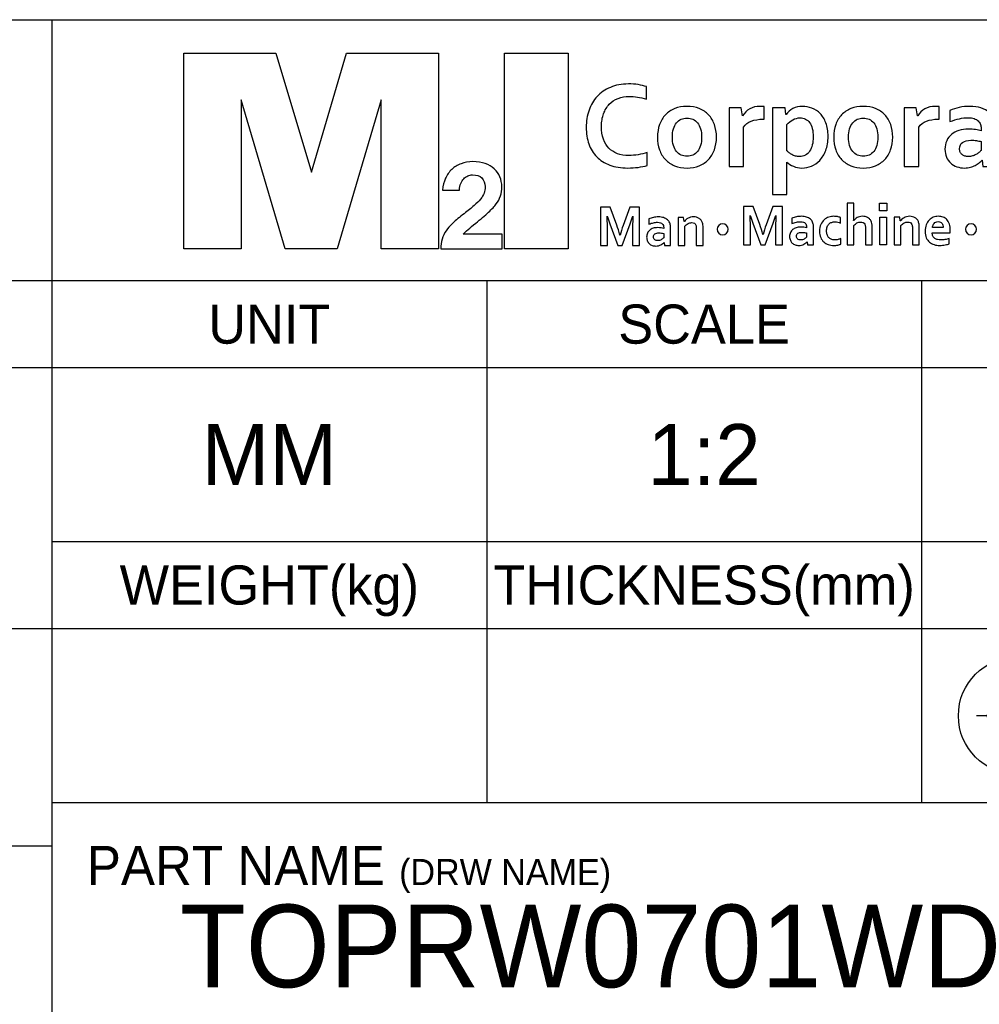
# Model space of a CAD drawing. Header units: inches. Extents: x 0 to 46.8, y 0 to 33.1.
# Tile 10 of 19: x 40 to 43.4, y 3.2 to 6.8. Entities that reach past the tile are written whole.
import ezdxf

# ---------------------------------------------------------------- set-up
doc = ezdxf.new("R2010")
doc.units = ezdxf.units.IN
doc.header["$LTSCALE"] = 2.572441
doc.header["$MEASUREMENT"] = 0
doc.linetypes.add('CENTER', pattern=[0.6, 0.375, -0.075, 0.075, -0.075])
doc.layers.add('TOPRW07-FORMAT', color=7, linetype='CONTINUOUS')
doc.styles.add('TEXTSTYLE_2', font='gothic.ttf')

# ---------------------------------------------------------------- blocks, each defined once
blk = doc.blocks.new('216_BL0', base_point=(44.0134, 4.2517))
at = {"layer": 'TOPRW07-FORMAT', "color": 1, "linetype": 'CONTINUOUS'}
for p, q in [((43.9563, 4.3574), (44.6314, 4.4643)), ((44.6314, 4.4643), (44.6314, 4.0428)), ((43.9563, 4.3574), (43.9563, 4.1467)), ((44.6314, 4.0428), (43.9563, 4.1467))]:
    blk.add_line(p, q, dxfattribs=at)
at = {"layer": 'TOPRW07-FORMAT', "color": 2, "linetype": 'CENTER'}
blk.add_line((44.7782, 4.253), (43.2486, 4.2506), dxfattribs=at)
at = {"layer": 'TOPRW07-FORMAT', "color": 2, "linetype": 'CONTINUOUS'}
for radius in [0.212, 0.106]:
    blk.add_circle((43.5742, 4.2511), radius, dxfattribs=at)
blk = doc.blocks.new('M2I_CORP_CI_01_BL1', base_point=(42.4171, 6.2903))
at = {"layer": 'TOPRW07-FORMAT', "color": 7, "linetype": 'CONTINUOUS'}
for p, q in [((40.556, 6.6503), (40.8896, 6.6503)), ((40.556, 5.9417), (40.556, 6.6503)), ((40.8896, 6.6503), (41.0183, 6.2192)), ((41.0183, 6.2192), (41.146, 6.6503)), ((41.146, 6.6503), (41.4795, 6.6503)), ((41.4795, 6.6503), (41.4795, 5.9417)), ((41.7183, 6.6503), (41.9481, 6.6503)), ((41.7183, 5.9417), (41.7183, 6.6503)), ((41.9481, 6.6503), (41.9481, 5.9417)), ((40.9236, 5.9417), (40.7638, 6.482)), ((40.7638, 6.482), (40.7638, 5.9417)), ((41.2717, 6.482), (41.1116, 5.9417)), ((41.2717, 5.9417), (41.2717, 6.482)), ((43.0767, 6.1068), (43.1026, 6.1068)), ((43.0767, 6.0801), (43.0767, 6.1068)), ((43.1026, 6.1068), (43.1026, 6.0801)), ((43.1026, 6.0801), (43.0767, 6.0801)), ((43.0774, 6.0571), (43.1018, 6.0571)), ((43.0774, 5.9567), (43.0774, 6.0571)), ((43.1018, 6.0571), (43.1018, 5.9567)), ((43.1018, 5.9567), (43.0774, 5.9567)), ((40.7638, 5.9417), (40.556, 5.9417)), ((41.1116, 5.9417), (40.9236, 5.9417)), ((41.4795, 5.9417), (41.2717, 5.9417)), ((41.9481, 5.9417), (41.7183, 5.9417))]:
    blk.add_line(p, q, dxfattribs=at)
for points, knots in [([(42.1699, 6.4937), (42.1553, 6.4937), (42.1419, 6.4912), (42.1294, 6.4863), (42.1171, 6.4816), (42.1065, 6.4745), (42.0977, 6.4653), (42.0887, 6.4561), (42.0818, 6.4447), (42.0769, 6.4313), (42.072, 6.4178), (42.0695, 6.4023), (42.0695, 6.3849), (42.0695, 6.3676), (42.0717, 6.3524), (42.0763, 6.3393), (42.0808, 6.3262), (42.0874, 6.3152), (42.0958, 6.3064), (42.1043, 6.2978), (42.1146, 6.2912), (42.1268, 6.2865), (42.139, 6.2822), (42.1529, 6.2799), (42.1683, 6.2799), (42.1797, 6.2799), (42.191, 6.2809), (42.2024, 6.2826), (42.214, 6.2844), (42.2248, 6.2871), (42.235, 6.2904), (42.235, 6.2904), (42.235, 6.2438), (42.235, 6.2438), (42.2246, 6.241), (42.2136, 6.2386), (42.2018, 6.237), (42.1899, 6.2353), (42.1776, 6.2346), (42.1649, 6.2346), (42.1401, 6.2346), (42.1181, 6.238), (42.0995, 6.2453), (42.0804, 6.2524), (42.0645, 6.2622), (42.052, 6.2753), (42.0393, 6.2879), (42.0298, 6.3037), (42.0235, 6.3216), (42.0172, 6.3397), (42.014, 6.3598), (42.014, 6.3817), (42.014, 6.4038), (42.0174, 6.4246), (42.0242, 6.4437), (42.031, 6.463), (42.0408, 6.4795), (42.0536, 6.4937), (42.0665, 6.5075), (42.0824, 6.5188), (42.1016, 6.5266), (42.1209, 6.5348), (42.1426, 6.5387), (42.1668, 6.539), (42.1794, 6.539), (42.1911, 6.5382), (42.2022, 6.5366), (42.2133, 6.5348), (42.2233, 6.5324), (42.2322, 6.5292), (42.2322, 6.5292), (42.2322, 6.4836), (42.2322, 6.4836), (42.2205, 6.4874), (42.2097, 6.49), (42.1996, 6.4914), (42.1895, 6.493), (42.1797, 6.4937), (42.1699, 6.4937)], [0, 0, 0, 0, 1, 1, 1, 2, 2, 2, 3, 3, 3, 4, 4, 4, 5, 5, 5, 6, 6, 6, 7, 7, 7, 8, 8, 8, 9, 9, 9, 10, 10, 10, 11, 11, 11, 12, 12, 12, 13, 13, 13, 14, 14, 14, 15, 15, 15, 16, 16, 16, 17, 17, 17, 18, 18, 18, 19, 19, 19, 20, 20, 20, 21, 21, 21, 22, 22, 22, 23, 23, 23, 24, 24, 24, 25, 25, 25, 26, 26, 26, 26]), ([(42.486, 6.3463), (42.486, 6.3296), (42.4834, 6.3144), (42.4785, 6.3007), (42.4735, 6.2867), (42.4663, 6.2749), (42.4571, 6.2652), (42.4478, 6.2555), (42.4366, 6.248), (42.4234, 6.2425), (42.4103, 6.2373), (42.3955, 6.2346), (42.3793, 6.2346), (42.3627, 6.2346), (42.3475, 6.2373), (42.3344, 6.2425), (42.3212, 6.248), (42.3101, 6.2555), (42.3007, 6.2652), (42.2916, 6.2749), (42.2844, 6.2867), (42.2797, 6.3007), (42.2746, 6.3144), (42.2722, 6.3296), (42.2722, 6.3463), (42.2722, 6.363), (42.2747, 6.3781), (42.2797, 6.3919), (42.2847, 6.4056), (42.2918, 6.4174), (42.3011, 6.427), (42.3104, 6.4369), (42.3216, 6.4444), (42.3348, 6.4499), (42.348, 6.4553), (42.3627, 6.4579), (42.3788, 6.4579), (42.3955, 6.4579), (42.4105, 6.4553), (42.4237, 6.4499), (42.437, 6.4444), (42.4482, 6.4369), (42.4573, 6.427), (42.4666, 6.4174), (42.4737, 6.4056), (42.4785, 6.3919), (42.4834, 6.3781), (42.486, 6.363), (42.486, 6.3463)], [0, 0, 0, 0, 1, 1, 1, 2, 2, 2, 3, 3, 3, 4, 4, 4, 5, 5, 5, 6, 6, 6, 7, 7, 7, 8, 8, 8, 9, 9, 9, 10, 10, 10, 11, 11, 11, 12, 12, 12, 13, 13, 13, 14, 14, 14, 15, 15, 15, 16, 16, 16, 16]), ([(42.6584, 6.4114), (42.6584, 6.4114), (42.654, 6.4114), (42.654, 6.4114), (42.638, 6.4114), (42.624, 6.409), (42.612, 6.4045), (42.5999, 6.3996), (42.5906, 6.3922), (42.584, 6.3825), (42.584, 6.3825), (42.584, 6.24), (42.584, 6.24), (42.584, 6.24), (42.5321, 6.24), (42.5321, 6.24), (42.5321, 6.24), (42.5321, 6.4527), (42.5321, 6.4527), (42.5321, 6.4527), (42.575, 6.4527), (42.575, 6.4527), (42.575, 6.4527), (42.5799, 6.4231), (42.5799, 6.4231), (42.5799, 6.4231), (42.5807, 6.4231), (42.5807, 6.4231), (42.587, 6.4338), (42.5953, 6.4423), (42.6062, 6.4487), (42.6169, 6.4547), (42.6297, 6.4579), (42.6447, 6.4579), (42.65, 6.4579), (42.6547, 6.4575), (42.6584, 6.4568), (42.6584, 6.4568), (42.6584, 6.4114), (42.6584, 6.4114)], [0, 0, 0, 0, 1, 1, 1, 2, 2, 2, 3, 3, 3, 4, 4, 4, 5, 5, 5, 6, 6, 6, 7, 7, 7, 8, 8, 8, 9, 9, 9, 10, 10, 10, 11, 11, 11, 12, 12, 12, 13, 13, 13, 13]), ([(42.7954, 6.2346), (42.784, 6.2346), (42.7738, 6.2365), (42.7645, 6.2408), (42.7552, 6.245), (42.7473, 6.25), (42.7413, 6.2563), (42.7413, 6.2563), (42.7405, 6.2563), (42.7405, 6.2563), (42.7406, 6.2533), (42.7408, 6.2492), (42.7408, 6.2438), (42.7412, 6.2385), (42.7412, 6.2327), (42.7412, 6.2264), (42.7412, 6.2264), (42.7412, 6.1381), (42.7412, 6.1381), (42.7412, 6.1381), (42.6891, 6.1381), (42.6891, 6.1381), (42.6891, 6.1381), (42.6891, 6.4527), (42.6891, 6.4527), (42.6891, 6.4527), (42.7347, 6.4527), (42.7347, 6.4527), (42.7347, 6.4527), (42.7368, 6.4286), (42.7368, 6.4286), (42.7368, 6.4286), (42.7379, 6.4286), (42.7379, 6.4286), (42.7443, 6.4372), (42.7526, 6.444), (42.7626, 6.4495), (42.7727, 6.4551), (42.7844, 6.4579), (42.7978, 6.4579), (42.8093, 6.4579), (42.8205, 6.4557), (42.8317, 6.4515), (42.843, 6.4469), (42.853, 6.4405), (42.8617, 6.4316), (42.8702, 6.4227), (42.877, 6.4114), (42.8822, 6.3978), (42.8876, 6.3842), (42.8901, 6.3678), (42.8901, 6.3493), (42.8901, 6.3296), (42.8874, 6.3125), (42.8818, 6.298), (42.8762, 6.2836), (42.8689, 6.2717), (42.8598, 6.2622), (42.8507, 6.2529), (42.8407, 6.246), (42.8296, 6.2412), (42.8185, 6.2367), (42.8073, 6.2346), (42.7954, 6.2346)], [0, 0, 0, 0, 1, 1, 1, 2, 2, 2, 3, 3, 3, 4, 4, 4, 5, 5, 5, 6, 6, 6, 7, 7, 7, 8, 8, 8, 9, 9, 9, 10, 10, 10, 11, 11, 11, 12, 12, 12, 13, 13, 13, 14, 14, 14, 15, 15, 15, 16, 16, 16, 17, 17, 17, 18, 18, 18, 19, 19, 19, 20, 20, 20, 21, 21, 21, 21]), ([(43.1244, 6.3463), (43.1244, 6.3296), (43.1219, 6.3144), (43.1169, 6.3007), (43.112, 6.2867), (43.1047, 6.2749), (43.0955, 6.2652), (43.0862, 6.2555), (43.0749, 6.248), (43.0618, 6.2425), (43.0486, 6.2373), (43.0339, 6.2346), (43.0178, 6.2346), (43.0009, 6.2346), (42.986, 6.2373), (42.9728, 6.2425), (42.9596, 6.248), (42.9484, 6.2555), (42.9392, 6.2652), (42.93, 6.2749), (42.9229, 6.2867), (42.9179, 6.3007), (42.9131, 6.3144), (42.9106, 6.3296), (42.9106, 6.3463), (42.9106, 6.363), (42.9131, 6.3781), (42.9181, 6.3919), (42.923, 6.4056), (42.9302, 6.4174), (42.9393, 6.427), (42.9488, 6.4369), (42.96, 6.4444), (42.9731, 6.4499), (42.9863, 6.4553), (43.0009, 6.4579), (43.0172, 6.4579), (43.0339, 6.4579), (43.0489, 6.4553), (43.0621, 6.4499), (43.0754, 6.4444), (43.0866, 6.4369), (43.0958, 6.427), (43.1049, 6.4174), (43.1121, 6.4056), (43.117, 6.3919), (43.1219, 6.3781), (43.1244, 6.363), (43.1244, 6.3463)], [0, 0, 0, 0, 1, 1, 1, 2, 2, 2, 3, 3, 3, 4, 4, 4, 5, 5, 5, 6, 6, 6, 7, 7, 7, 8, 8, 8, 9, 9, 9, 10, 10, 10, 11, 11, 11, 12, 12, 12, 13, 13, 13, 14, 14, 14, 15, 15, 15, 16, 16, 16, 16]), ([(43.2929, 6.4114), (43.2929, 6.4114), (43.2886, 6.4114), (43.2886, 6.4114), (43.2726, 6.4114), (43.2586, 6.409), (43.2465, 6.4045), (43.2345, 6.3996), (43.2252, 6.3922), (43.2185, 6.3825), (43.2185, 6.3825), (43.2185, 6.24), (43.2185, 6.24), (43.2185, 6.24), (43.1664, 6.24), (43.1664, 6.24), (43.1664, 6.24), (43.1664, 6.4527), (43.1664, 6.4527), (43.1664, 6.4527), (43.2095, 6.4527), (43.2095, 6.4527), (43.2095, 6.4527), (43.2143, 6.4231), (43.2143, 6.4231), (43.2143, 6.4231), (43.2152, 6.4231), (43.2152, 6.4231), (43.2215, 6.4338), (43.2298, 6.4423), (43.2405, 6.4487), (43.2513, 6.4547), (43.2644, 6.4579), (43.2793, 6.4579), (43.2847, 6.4579), (43.2891, 6.4575), (43.2929, 6.4568), (43.2929, 6.4568), (43.2929, 6.4114), (43.2929, 6.4114)], [0, 0, 0, 0, 1, 1, 1, 2, 2, 2, 3, 3, 3, 4, 4, 4, 5, 5, 5, 6, 6, 6, 7, 7, 7, 8, 8, 8, 9, 9, 9, 10, 10, 10, 11, 11, 11, 12, 12, 12, 13, 13, 13, 13]), ([(43.4487, 6.2626), (43.4487, 6.2626), (43.4477, 6.2626), (43.4477, 6.2626), (43.4449, 6.2594), (43.4414, 6.2563), (43.4373, 6.2531), (43.4331, 6.2499), (43.4286, 6.2471), (43.4233, 6.2442), (43.4181, 6.2411), (43.4121, 6.2389), (43.4057, 6.2373), (43.3992, 6.2354), (43.3924, 6.2346), (43.3848, 6.2346), (43.3749, 6.2346), (43.3654, 6.2361), (43.3565, 6.2391), (43.3476, 6.2424), (43.3401, 6.2471), (43.3339, 6.2529), (43.3277, 6.2587), (43.3228, 6.2658), (43.3193, 6.2742), (43.3156, 6.2826), (43.3137, 6.2922), (43.3137, 6.3026), (43.3137, 6.314), (43.3157, 6.3243), (43.32, 6.3331), (43.3241, 6.3423), (43.3298, 6.35), (43.3375, 6.3563), (43.3449, 6.3625), (43.3538, 6.3673), (43.3642, 6.3706), (43.3746, 6.374), (43.3861, 6.3754), (43.3986, 6.3754), (43.4079, 6.3754), (43.4164, 6.3749), (43.4241, 6.3738), (43.4318, 6.3728), (43.4386, 6.3713), (43.4444, 6.3697), (43.4444, 6.3697), (43.4444, 6.3782), (43.4444, 6.3782), (43.4444, 6.3833), (43.4436, 6.3879), (43.442, 6.3927), (43.4403, 6.3972), (43.4376, 6.4013), (43.4338, 6.4049), (43.4302, 6.4085), (43.4253, 6.4114), (43.4193, 6.4135), (43.4133, 6.4154), (43.406, 6.4166), (43.3974, 6.4166), (43.3869, 6.4166), (43.3763, 6.4154), (43.3658, 6.4131), (43.3552, 6.4107), (43.3438, 6.4072), (43.3314, 6.4026), (43.3314, 6.4026), (43.3314, 6.4432), (43.3314, 6.4432), (43.3422, 6.4478), (43.3535, 6.4515), (43.3655, 6.4539), (43.3775, 6.4564), (43.3901, 6.4579), (43.4032, 6.4579), (43.4187, 6.4579), (43.4325, 6.4559), (43.444, 6.4521), (43.4556, 6.4485), (43.4654, 6.4432), (43.4731, 6.4364), (43.4811, 6.4298), (43.4868, 6.422), (43.4908, 6.4131), (43.4946, 6.4037), (43.4965, 6.394), (43.4965, 6.3833), (43.4965, 6.3833), (43.4965, 6.3032), (43.4965, 6.3032), (43.4965, 6.2891), (43.4967, 6.2773), (43.497, 6.267), (43.4973, 6.257), (43.4976, 6.248), (43.4978, 6.24), (43.4978, 6.24), (43.451, 6.24), (43.451, 6.24), (43.451, 6.24), (43.4487, 6.2626), (43.4487, 6.2626)], [0, 0, 0, 0, 1, 1, 1, 2, 2, 2, 3, 3, 3, 4, 4, 4, 5, 5, 5, 6, 6, 6, 7, 7, 7, 8, 8, 8, 9, 9, 9, 10, 10, 10, 11, 11, 11, 12, 12, 12, 13, 13, 13, 14, 14, 14, 15, 15, 15, 16, 16, 16, 17, 17, 17, 18, 18, 18, 19, 19, 19, 20, 20, 20, 21, 21, 21, 22, 22, 22, 23, 23, 23, 24, 24, 24, 25, 25, 25, 26, 26, 26, 27, 27, 27, 28, 28, 28, 29, 29, 29, 30, 30, 30, 31, 31, 31, 32, 32, 32, 33, 33, 33, 34, 34, 34, 34]), ([(42.4321, 6.3463), (42.4321, 6.3574), (42.4309, 6.3673), (42.4282, 6.376), (42.4256, 6.3848), (42.422, 6.3919), (42.4173, 6.3978), (42.4126, 6.4036), (42.4068, 6.408), (42.4003, 6.411), (42.3938, 6.4138), (42.3866, 6.4152), (42.3788, 6.4152), (42.3713, 6.4152), (42.3642, 6.4138), (42.3577, 6.411), (42.3512, 6.408), (42.3456, 6.4036), (42.3409, 6.3978), (42.3361, 6.3919), (42.3325, 6.3848), (42.33, 6.376), (42.3272, 6.3673), (42.326, 6.3574), (42.326, 6.3463), (42.326, 6.3349), (42.3272, 6.325), (42.33, 6.3164), (42.3325, 6.3077), (42.3363, 6.3007), (42.341, 6.2947), (42.3457, 6.2889), (42.3514, 6.2844), (42.3579, 6.2816), (42.3644, 6.2786), (42.3716, 6.2773), (42.3793, 6.2773), (42.3871, 6.2773), (42.3941, 6.2786), (42.4006, 6.2816), (42.407, 6.2844), (42.4126, 6.2889), (42.4173, 6.2947), (42.422, 6.3007), (42.4256, 6.3077), (42.4282, 6.3164), (42.4309, 6.325), (42.4321, 6.3349), (42.4321, 6.3463)], [0, 0, 0, 0, 1, 1, 1, 2, 2, 2, 3, 3, 3, 4, 4, 4, 5, 5, 5, 6, 6, 6, 7, 7, 7, 8, 8, 8, 9, 9, 9, 10, 10, 10, 11, 11, 11, 12, 12, 12, 13, 13, 13, 14, 14, 14, 15, 15, 15, 16, 16, 16, 16]), ([(42.7887, 6.4163), (42.7797, 6.4162), (42.7711, 6.4138), (42.7629, 6.4095), (42.7546, 6.405), (42.7473, 6.3993), (42.7412, 6.392), (42.7412, 6.392), (42.7412, 6.2972), (42.7412, 6.2972), (42.7433, 6.2948), (42.7459, 6.2923), (42.749, 6.2898), (42.752, 6.2872), (42.7556, 6.2851), (42.7593, 6.283), (42.763, 6.2811), (42.7674, 6.2792), (42.7719, 6.2779), (42.7764, 6.2765), (42.7812, 6.2761), (42.7863, 6.2761), (42.7944, 6.2761), (42.8015, 6.2777), (42.8078, 6.2813), (42.814, 6.2844), (42.8194, 6.2895), (42.8234, 6.2958), (42.8276, 6.3022), (42.8309, 6.3094), (42.833, 6.3181), (42.8352, 6.3269), (42.8363, 6.3367), (42.8363, 6.3475), (42.8363, 6.3587), (42.8352, 6.3687), (42.8329, 6.3773), (42.8306, 6.3859), (42.8275, 6.3931), (42.8232, 6.3988), (42.8192, 6.4047), (42.814, 6.4088), (42.8082, 6.4117), (42.8024, 6.4147), (42.7959, 6.4163), (42.7887, 6.4163)], [0, 0, 0, 0, 1, 1, 1, 2, 2, 2, 3, 3, 3, 4, 4, 4, 5, 5, 5, 6, 6, 6, 7, 7, 7, 8, 8, 8, 9, 9, 9, 10, 10, 10, 11, 11, 11, 12, 12, 12, 13, 13, 13, 14, 14, 14, 15, 15, 15, 15]), ([(43.0706, 6.3463), (43.0706, 6.3574), (43.0694, 6.3673), (43.0666, 6.376), (43.064, 6.3848), (43.0603, 6.3919), (43.0557, 6.3978), (43.051, 6.4036), (43.0453, 6.408), (43.0387, 6.411), (43.0322, 6.4138), (43.0248, 6.4152), (43.0172, 6.4152), (43.0097, 6.4152), (43.0026, 6.4138), (42.9961, 6.411), (42.9896, 6.408), (42.9838, 6.4036), (42.9793, 6.3978), (42.9746, 6.3919), (42.9709, 6.3848), (42.9683, 6.376), (42.9657, 6.3673), (42.9643, 6.3574), (42.9643, 6.3463), (42.9643, 6.3349), (42.9657, 6.325), (42.9683, 6.3164), (42.9709, 6.3077), (42.9746, 6.3007), (42.9793, 6.2947), (42.9841, 6.2889), (42.9898, 6.2844), (42.9963, 6.2816), (43.0028, 6.2786), (43.0099, 6.2773), (43.0178, 6.2773), (43.0255, 6.2773), (43.0326, 6.2786), (43.0389, 6.2816), (43.0454, 6.2844), (43.051, 6.2889), (43.0557, 6.2947), (43.0603, 6.3007), (43.064, 6.3077), (43.0666, 6.3164), (43.0694, 6.325), (43.0706, 6.3349), (43.0706, 6.3463)], [0, 0, 0, 0, 1, 1, 1, 2, 2, 2, 3, 3, 3, 4, 4, 4, 5, 5, 5, 6, 6, 6, 7, 7, 7, 8, 8, 8, 9, 9, 9, 10, 10, 10, 11, 11, 11, 12, 12, 12, 13, 13, 13, 14, 14, 14, 15, 15, 15, 16, 16, 16, 16]), ([(43.4444, 6.3306), (43.4395, 6.3316), (43.4338, 6.3328), (43.4273, 6.3338), (43.421, 6.3347), (43.4145, 6.3353), (43.4079, 6.3353), (43.3951, 6.3353), (43.3852, 6.3326), (43.3777, 6.3275), (43.3703, 6.3227), (43.3666, 6.3149), (43.3666, 6.3045), (43.3666, 6.2996), (43.3674, 6.2955), (43.3692, 6.292), (43.3707, 6.2882), (43.3731, 6.2853), (43.3759, 6.283), (43.3789, 6.2807), (43.3822, 6.279), (43.386, 6.2777), (43.3898, 6.2764), (43.3938, 6.2761), (43.3981, 6.2761), (43.4032, 6.2761), (43.4083, 6.2766), (43.4129, 6.2781), (43.4176, 6.2794), (43.4219, 6.2813), (43.4258, 6.2833), (43.4299, 6.2855), (43.4333, 6.2877), (43.4366, 6.2905), (43.4397, 6.2932), (43.4423, 6.2958), (43.4444, 6.2981), (43.4444, 6.2981), (43.4444, 6.3306), (43.4444, 6.3306)], [0, 0, 0, 0, 1, 1, 1, 2, 2, 2, 3, 3, 3, 4, 4, 4, 5, 5, 5, 6, 6, 6, 7, 7, 7, 8, 8, 8, 9, 9, 9, 10, 10, 10, 11, 11, 11, 12, 12, 12, 13, 13, 13, 13]), ([(41.7091, 5.9417), (41.7091, 5.9417), (41.4874, 5.9417), (41.4874, 5.9417), (41.4874, 5.9674), (41.4936, 5.9892), (41.5061, 6.0075), (41.512, 6.0158), (41.5203, 6.0251), (41.5313, 6.0352), (41.5421, 6.0455), (41.5556, 6.057), (41.5717, 6.0692), (41.5858, 6.0802), (41.5978, 6.09), (41.6076, 6.0983), (41.6174, 6.1068), (41.6253, 6.1144), (41.6312, 6.122), (41.6371, 6.1292), (41.6414, 6.1366), (41.644, 6.1437), (41.6466, 6.1507), (41.6479, 6.1586), (41.6479, 6.1672), (41.6479, 6.1805), (41.6439, 6.191), (41.6359, 6.1985), (41.6281, 6.2059), (41.6169, 6.2097), (41.6024, 6.2097), (41.5963, 6.2097), (41.5904, 6.2087), (41.585, 6.2064), (41.5795, 6.2041), (41.5745, 6.2004), (41.5703, 6.1959), (41.5659, 6.1913), (41.5625, 6.1855), (41.5597, 6.1787), (41.557, 6.1716), (41.5552, 6.1637), (41.5546, 6.1548), (41.5546, 6.1548), (41.4936, 6.1548), (41.4936, 6.1548), (41.495, 6.1702), (41.4985, 6.1845), (41.5043, 6.1972), (41.51, 6.2098), (41.5176, 6.2208), (41.527, 6.2297), (41.5366, 6.2386), (41.5477, 6.2455), (41.5606, 6.2503), (41.5734, 6.2552), (41.5877, 6.2578), (41.6033, 6.2578), (41.62, 6.2578), (41.635, 6.2554), (41.648, 6.2507), (41.6611, 6.2461), (41.6721, 6.2397), (41.681, 6.2313), (41.6899, 6.2232), (41.6966, 6.2136), (41.7013, 6.2024), (41.7058, 6.1915), (41.7083, 6.1793), (41.7083, 6.1663), (41.7083, 6.1545), (41.7066, 6.1435), (41.7032, 6.1333), (41.6998, 6.1232), (41.6948, 6.1134), (41.6881, 6.1045), (41.6819, 6.0961), (41.6725, 6.0859), (41.6599, 6.0744), (41.6473, 6.0627), (41.6319, 6.0495), (41.6137, 6.0348), (41.603, 6.0262), (41.5938, 6.0184), (41.5859, 6.0114), (41.5781, 6.0048), (41.5723, 5.9994), (41.5685, 5.995), (41.5685, 5.995), (41.7091, 5.995), (41.7091, 5.995), (41.7091, 5.995), (41.7091, 5.9417), (41.7091, 5.9417)], [0, 0, 0, 0, 1, 1, 1, 2, 2, 2, 3, 3, 3, 4, 4, 4, 5, 5, 5, 6, 6, 6, 7, 7, 7, 8, 8, 8, 9, 9, 9, 10, 10, 10, 11, 11, 11, 12, 12, 12, 13, 13, 13, 14, 14, 14, 15, 15, 15, 16, 16, 16, 17, 17, 17, 18, 18, 18, 19, 19, 19, 20, 20, 20, 21, 21, 21, 22, 22, 22, 23, 23, 23, 24, 24, 24, 25, 25, 25, 26, 26, 26, 27, 27, 27, 28, 28, 28, 29, 29, 29, 30, 30, 30, 31, 31, 31, 31]), ([(42.9836, 6.0658), (42.9836, 6.0605), (42.9836, 6.0563), (42.9833, 6.0532), (42.9832, 6.0497), (42.983, 6.0467), (42.9826, 6.044), (42.9826, 6.044), (42.983, 6.044), (42.983, 6.044), (42.9844, 6.0459), (42.9862, 6.0478), (42.9883, 6.0498), (42.9903, 6.0517), (42.9927, 6.0534), (42.9952, 6.0548), (42.9978, 6.0562), (43.0007, 6.0571), (43.0039, 6.0582), (43.0071, 6.0591), (43.0105, 6.0596), (43.0144, 6.0596), (43.0178, 6.0596), (43.0209, 6.0592), (43.024, 6.0587), (43.0272, 6.058), (43.0302, 6.0571), (43.0328, 6.0556), (43.0356, 6.0542), (43.0382, 6.0524), (43.0403, 6.0501), (43.0427, 6.048), (43.0444, 6.0454), (43.046, 6.0423), (43.0474, 6.0396), (43.0482, 6.0367), (43.0489, 6.0333), (43.0495, 6.0302), (43.0498, 6.026), (43.0498, 6.0213), (43.0498, 6.0213), (43.0498, 5.9567), (43.0498, 5.9567), (43.0498, 5.9567), (43.0253, 5.9567), (43.0253, 5.9567), (43.0253, 5.9567), (43.0253, 6.018), (43.0253, 6.018), (43.0253, 6.0212), (43.0251, 6.0235), (43.0248, 6.0257), (43.0246, 6.0276), (43.0242, 6.0292), (43.0234, 6.0307), (43.022, 6.0336), (43.0199, 6.0359), (43.0172, 6.0371), (43.0145, 6.0385), (43.0114, 6.0388), (43.0081, 6.0388), (43.0033, 6.0388), (42.9989, 6.0378), (42.9948, 6.0356), (42.9907, 6.0333), (42.987, 6.0302), (42.9836, 6.0258), (42.9836, 6.0258), (42.9836, 5.9567), (42.9836, 5.9567), (42.9836, 5.9567), (42.9592, 5.9567), (42.9592, 5.9567), (42.9592, 5.9567), (42.9592, 6.1068), (42.9592, 6.1068), (42.9592, 6.1068), (42.9836, 6.1068), (42.9836, 6.1068), (42.9836, 6.1068), (42.9836, 6.0658), (42.9836, 6.0658)], [0, 0, 0, 0, 1, 1, 1, 2, 2, 2, 3, 3, 3, 4, 4, 4, 5, 5, 5, 6, 6, 6, 7, 7, 7, 8, 8, 8, 9, 9, 9, 10, 10, 10, 11, 11, 11, 12, 12, 12, 13, 13, 13, 14, 14, 14, 15, 15, 15, 16, 16, 16, 17, 17, 17, 18, 18, 18, 19, 19, 19, 20, 20, 20, 21, 21, 21, 22, 22, 22, 23, 23, 23, 24, 24, 24, 25, 25, 25, 26, 26, 26, 27, 27, 27, 27]), ([(42.1367, 5.9917), (42.1397, 6.0027), (42.1436, 6.0144), (42.148, 6.0269), (42.148, 6.0269), (42.1719, 6.0932), (42.1719, 6.0932), (42.1719, 6.0932), (42.2074, 6.0932), (42.2074, 6.0932), (42.2074, 6.0932), (42.2074, 5.9545), (42.2074, 5.9545), (42.2074, 5.9545), (42.1822, 5.9545), (42.1822, 5.9545), (42.1822, 5.9545), (42.1822, 6.0247), (42.1822, 6.0247), (42.1822, 6.0351), (42.1827, 6.047), (42.1834, 6.0605), (42.1834, 6.0605), (42.1825, 6.0605), (42.1825, 6.0605), (42.1812, 6.0566), (42.1799, 6.0523), (42.1783, 6.0472), (42.1767, 6.0424), (42.175, 6.0376), (42.1733, 6.033), (42.1733, 6.033), (42.1448, 5.9545), (42.1448, 5.9545), (42.1448, 5.9545), (42.1283, 5.9545), (42.1283, 5.9545), (42.1283, 5.9545), (42.0996, 6.033), (42.0996, 6.033), (42.098, 6.0376), (42.0963, 6.0424), (42.0947, 6.0472), (42.0931, 6.0523), (42.0917, 6.0566), (42.0905, 6.0605), (42.0905, 6.0605), (42.0896, 6.0605), (42.0896, 6.0605), (42.0904, 6.0478), (42.0908, 6.036), (42.0908, 6.0249), (42.0908, 6.0249), (42.0908, 5.9545), (42.0908, 5.9545), (42.0908, 5.9545), (42.0655, 5.9545), (42.0655, 5.9545), (42.0655, 5.9545), (42.0655, 6.0932), (42.0655, 6.0932), (42.0655, 6.0932), (42.1008, 6.0932), (42.1008, 6.0932), (42.1008, 6.0932), (42.1248, 6.0273), (42.1248, 6.0273), (42.1288, 6.0162), (42.1326, 6.0045), (42.1361, 5.9917), (42.1361, 5.9917), (42.1367, 5.9917), (42.1367, 5.9917)], [0, 0, 0, 0, 1, 1, 1, 2, 2, 2, 3, 3, 3, 4, 4, 4, 5, 5, 5, 6, 6, 6, 7, 7, 7, 8, 8, 8, 9, 9, 9, 10, 10, 10, 11, 11, 11, 12, 12, 12, 13, 13, 13, 14, 14, 14, 15, 15, 15, 16, 16, 16, 17, 17, 17, 18, 18, 18, 19, 19, 19, 20, 20, 20, 21, 21, 21, 22, 22, 22, 23, 23, 23, 24, 24, 24, 24]), ([(42.6547, 5.9941), (42.6577, 6.0049), (42.6615, 6.0165), (42.666, 6.029), (42.666, 6.029), (42.6898, 6.0953), (42.6898, 6.0953), (42.6898, 6.0953), (42.7254, 6.0953), (42.7254, 6.0953), (42.7254, 6.0953), (42.7254, 5.9567), (42.7254, 5.9567), (42.7254, 5.9567), (42.7002, 5.9567), (42.7002, 5.9567), (42.7002, 5.9567), (42.7002, 6.0271), (42.7002, 6.0271), (42.7002, 6.0372), (42.7006, 6.0493), (42.7013, 6.0629), (42.7013, 6.0629), (42.7004, 6.0629), (42.7004, 6.0629), (42.6992, 6.0589), (42.6978, 6.0545), (42.6962, 6.0497), (42.6947, 6.0447), (42.6931, 6.04), (42.6912, 6.0351), (42.6912, 6.0351), (42.6626, 5.9567), (42.6626, 5.9567), (42.6626, 5.9567), (42.6464, 5.9567), (42.6464, 5.9567), (42.6464, 5.9567), (42.6174, 6.0351), (42.6174, 6.0351), (42.6159, 6.04), (42.6141, 6.0447), (42.6126, 6.0497), (42.6111, 6.0545), (42.6096, 6.0589), (42.6085, 6.0629), (42.6085, 6.0629), (42.6076, 6.0629), (42.6076, 6.0629), (42.6083, 6.0501), (42.6088, 6.0381), (42.6088, 6.0272), (42.6088, 6.0272), (42.6088, 5.9567), (42.6088, 5.9567), (42.6088, 5.9567), (42.5835, 5.9567), (42.5835, 5.9567), (42.5835, 5.9567), (42.5835, 6.0953), (42.5835, 6.0953), (42.5835, 6.0953), (42.6189, 6.0953), (42.6189, 6.0953), (42.6189, 6.0953), (42.6427, 6.0296), (42.6427, 6.0296), (42.6467, 6.0184), (42.6505, 6.0065), (42.654, 5.9941), (42.654, 5.9941), (42.6547, 5.9941), (42.6547, 5.9941)], [0, 0, 0, 0, 1, 1, 1, 2, 2, 2, 3, 3, 3, 4, 4, 4, 5, 5, 5, 6, 6, 6, 7, 7, 7, 8, 8, 8, 9, 9, 9, 10, 10, 10, 11, 11, 11, 12, 12, 12, 13, 13, 13, 14, 14, 14, 15, 15, 15, 16, 16, 16, 17, 17, 17, 18, 18, 18, 19, 19, 19, 20, 20, 20, 21, 21, 21, 22, 22, 22, 23, 23, 23, 24, 24, 24, 24]), ([(42.2965, 5.9651), (42.2965, 5.9651), (42.2961, 5.9651), (42.2961, 5.9651), (42.2948, 5.9638), (42.2931, 5.9623), (42.2912, 5.9607), (42.2892, 5.9593), (42.287, 5.9579), (42.2845, 5.9564), (42.282, 5.9552), (42.2793, 5.954), (42.2763, 5.9532), (42.2732, 5.9526), (42.27, 5.9521), (42.2665, 5.9521), (42.2616, 5.9521), (42.2572, 5.9528), (42.253, 5.9541), (42.2489, 5.9556), (42.2453, 5.9579), (42.2424, 5.9607), (42.2396, 5.9635), (42.2372, 5.9668), (42.2353, 5.9709), (42.2337, 5.9747), (42.2329, 5.9793), (42.2329, 5.9843), (42.2329, 5.9896), (42.2338, 5.9943), (42.2358, 5.9986), (42.2379, 6.0029), (42.2405, 6.0065), (42.2441, 6.0094), (42.2475, 6.0125), (42.2517, 6.0148), (42.2568, 6.0163), (42.2616, 6.018), (42.267, 6.0186), (42.2729, 6.0186), (42.2773, 6.0186), (42.2813, 6.0184), (42.285, 6.0178), (42.2886, 6.0172), (42.2918, 6.0165), (42.2946, 6.0158), (42.2946, 6.0158), (42.2946, 6.0199), (42.2946, 6.0199), (42.2946, 6.0221), (42.2942, 6.0245), (42.2934, 6.0266), (42.2926, 6.0287), (42.2913, 6.0307), (42.2896, 6.0325), (42.2878, 6.0342), (42.2854, 6.0356), (42.2828, 6.0366), (42.28, 6.0375), (42.2763, 6.0381), (42.2724, 6.0381), (42.2673, 6.0381), (42.2624, 6.0375), (42.2574, 6.0362), (42.2524, 6.0352), (42.2471, 6.0336), (42.2412, 6.0314), (42.2412, 6.0314), (42.2412, 6.0504), (42.2412, 6.0504), (42.2463, 6.0528), (42.2516, 6.0544), (42.2573, 6.0556), (42.263, 6.0566), (42.2688, 6.0571), (42.2752, 6.0575), (42.2824, 6.0575), (42.2888, 6.0565), (42.2942, 6.0548), (42.2998, 6.053), (42.3044, 6.0504), (42.308, 6.0472), (42.3118, 6.0443), (42.3146, 6.0405), (42.3164, 6.0362), (42.3182, 6.0319), (42.3191, 6.0273), (42.3191, 6.0221), (42.3191, 6.0221), (42.3191, 5.9844), (42.3191, 5.9844), (42.3191, 5.9779), (42.3191, 5.9722), (42.3194, 5.9675), (42.3194, 5.9627), (42.3197, 5.9584), (42.3198, 5.9545), (42.3198, 5.9545), (42.2975, 5.9545), (42.2975, 5.9545), (42.2975, 5.9545), (42.2965, 5.9651), (42.2965, 5.9651)], [0, 0, 0, 0, 1, 1, 1, 2, 2, 2, 3, 3, 3, 4, 4, 4, 5, 5, 5, 6, 6, 6, 7, 7, 7, 8, 8, 8, 9, 9, 9, 10, 10, 10, 11, 11, 11, 12, 12, 12, 13, 13, 13, 14, 14, 14, 15, 15, 15, 16, 16, 16, 17, 17, 17, 18, 18, 18, 19, 19, 19, 20, 20, 20, 21, 21, 21, 22, 22, 22, 23, 23, 23, 24, 24, 24, 25, 25, 25, 26, 26, 26, 27, 27, 27, 28, 28, 28, 29, 29, 29, 30, 30, 30, 31, 31, 31, 32, 32, 32, 33, 33, 33, 34, 34, 34, 34]), ([(42.3692, 6.0411), (42.3692, 6.0411), (42.3698, 6.0411), (42.3698, 6.0411), (42.3712, 6.0431), (42.373, 6.0451), (42.3751, 6.047), (42.3774, 6.0492), (42.3798, 6.0509), (42.3828, 6.0524), (42.3856, 6.0539), (42.3885, 6.0553), (42.3921, 6.0561), (42.3955, 6.0571), (42.3991, 6.0575), (42.403, 6.0575), (42.4066, 6.0575), (42.4102, 6.0571), (42.4136, 6.0562), (42.4169, 6.0554), (42.42, 6.0542), (42.423, 6.0523), (42.4257, 6.0507), (42.4283, 6.0482), (42.4304, 6.0454), (42.4327, 6.0426), (42.4343, 6.0394), (42.4355, 6.0356), (42.4363, 6.0333), (42.4366, 6.0312), (42.437, 6.0284), (42.4373, 6.026), (42.4373, 6.0229), (42.4373, 6.0199), (42.4373, 6.0199), (42.4373, 5.9545), (42.4373, 5.9545), (42.4373, 5.9545), (42.4127, 5.9545), (42.4127, 5.9545), (42.4127, 5.9545), (42.4127, 6.0161), (42.4127, 6.0161), (42.4127, 6.0186), (42.4127, 6.021), (42.4126, 6.0228), (42.4122, 6.0247), (42.412, 6.0265), (42.4113, 6.028), (42.4102, 6.0312), (42.4083, 6.0333), (42.4057, 6.0347), (42.4033, 6.0362), (42.4002, 6.0367), (42.3965, 6.0367), (42.3918, 6.0367), (42.3873, 6.0357), (42.3829, 6.0333), (42.3785, 6.0314), (42.3746, 6.028), (42.3712, 6.0236), (42.3712, 6.0236), (42.3712, 5.9545), (42.3712, 5.9545), (42.3712, 5.9545), (42.3466, 5.9545), (42.3466, 5.9545), (42.3466, 5.9545), (42.3466, 6.055), (42.3466, 6.055), (42.3466, 6.055), (42.367, 6.055), (42.367, 6.055), (42.367, 6.055), (42.3692, 6.0411), (42.3692, 6.0411)], [0, 0, 0, 0, 1, 1, 1, 2, 2, 2, 3, 3, 3, 4, 4, 4, 5, 5, 5, 6, 6, 6, 7, 7, 7, 8, 8, 8, 9, 9, 9, 10, 10, 10, 11, 11, 11, 12, 12, 12, 13, 13, 13, 14, 14, 14, 15, 15, 15, 16, 16, 16, 17, 17, 17, 18, 18, 18, 19, 19, 19, 20, 20, 20, 21, 21, 21, 22, 22, 22, 23, 23, 23, 24, 24, 24, 25, 25, 25, 25]), ([(42.5284, 6.0126), (42.5284, 6.0016), (42.5194, 5.9928), (42.5084, 5.9928), (42.4974, 5.9928), (42.4884, 6.0016), (42.4884, 6.0126), (42.4884, 6.0238), (42.4974, 6.0327), (42.5084, 6.0327), (42.5194, 6.0327), (42.5284, 6.0238), (42.5284, 6.0126)], [0, 0, 0, 0, 1, 1, 1, 2, 2, 2, 3, 3, 3, 4, 4, 4, 4]), ([(42.8145, 5.9676), (42.8145, 5.9676), (42.814, 5.9676), (42.814, 5.9676), (42.8126, 5.966), (42.811, 5.9646), (42.809, 5.9631), (42.8071, 5.9615), (42.8049, 5.96), (42.8025, 5.9588), (42.7999, 5.9575), (42.7972, 5.9562), (42.7943, 5.9554), (42.7913, 5.9545), (42.7879, 5.9541), (42.7844, 5.9541), (42.7796, 5.9541), (42.7751, 5.9549), (42.7711, 5.9564), (42.7668, 5.9579), (42.7632, 5.96), (42.7603, 5.9629), (42.7574, 5.9657), (42.7552, 5.969), (42.7535, 5.9728), (42.7518, 5.977), (42.7508, 5.9816), (42.7508, 5.9863), (42.7508, 5.9917), (42.7518, 5.9966), (42.7538, 6.0009), (42.7557, 6.0052), (42.7586, 6.0088), (42.7619, 6.0116), (42.7655, 6.0146), (42.7697, 6.0167), (42.7745, 6.0185), (42.7796, 6.02), (42.785, 6.0209), (42.7908, 6.0209), (42.7952, 6.0209), (42.7991, 6.0204), (42.8029, 6.02), (42.8066, 6.0195), (42.8097, 6.0186), (42.8126, 6.018), (42.8126, 6.018), (42.8126, 6.0219), (42.8126, 6.0219), (42.8126, 6.0243), (42.8121, 6.0266), (42.8114, 6.0287), (42.8106, 6.0312), (42.8093, 6.033), (42.8075, 6.0347), (42.8058, 6.0362), (42.8034, 6.0376), (42.8006, 6.0386), (42.7978, 6.0396), (42.7944, 6.0401), (42.7902, 6.0401), (42.7853, 6.0401), (42.7803, 6.0396), (42.7752, 6.0385), (42.7705, 6.0375), (42.765, 6.0357), (42.7593, 6.0336), (42.7593, 6.0336), (42.7593, 6.0528), (42.7593, 6.0528), (42.7643, 6.055), (42.7696, 6.0565), (42.7752, 6.0576), (42.7809, 6.0589), (42.7869, 6.0595), (42.7931, 6.0596), (42.8003, 6.0596), (42.8067, 6.0587), (42.8121, 6.0569), (42.8177, 6.0553), (42.8223, 6.0528), (42.826, 6.0494), (42.8296, 6.0466), (42.8324, 6.0426), (42.8343, 6.0385), (42.8362, 6.0342), (42.837, 6.0296), (42.837, 6.0245), (42.837, 6.0245), (42.837, 5.9867), (42.837, 5.9867), (42.837, 5.98), (42.8373, 5.9742), (42.8373, 5.9696), (42.8374, 5.9649), (42.8375, 5.9605), (42.8376, 5.9567), (42.8376, 5.9567), (42.8154, 5.9567), (42.8154, 5.9567), (42.8154, 5.9567), (42.8145, 5.9676), (42.8145, 5.9676)], [0, 0, 0, 0, 1, 1, 1, 2, 2, 2, 3, 3, 3, 4, 4, 4, 5, 5, 5, 6, 6, 6, 7, 7, 7, 8, 8, 8, 9, 9, 9, 10, 10, 10, 11, 11, 11, 12, 12, 12, 13, 13, 13, 14, 14, 14, 15, 15, 15, 16, 16, 16, 17, 17, 17, 18, 18, 18, 19, 19, 19, 20, 20, 20, 21, 21, 21, 22, 22, 22, 23, 23, 23, 24, 24, 24, 25, 25, 25, 26, 26, 26, 27, 27, 27, 28, 28, 28, 29, 29, 29, 30, 30, 30, 31, 31, 31, 32, 32, 32, 33, 33, 33, 34, 34, 34, 34]), ([(42.9368, 5.959), (42.9337, 5.9576), (42.93, 5.9564), (42.9255, 5.9556), (42.921, 5.9546), (42.9161, 5.9541), (42.9111, 5.9541), (42.9041, 5.9541), (42.8972, 5.9552), (42.8909, 5.9573), (42.8848, 5.9593), (42.8792, 5.9624), (42.8745, 5.9667), (42.8699, 5.9709), (42.8661, 5.9763), (42.8634, 5.9828), (42.8607, 5.9891), (42.8594, 5.9968), (42.8594, 6.0053), (42.8594, 6.0151), (42.8609, 6.0234), (42.8641, 6.0302), (42.8671, 6.037), (42.8713, 6.0429), (42.8762, 6.0469), (42.8811, 6.0514), (42.8866, 6.0545), (42.8928, 6.0565), (42.899, 6.0587), (42.905, 6.0596), (42.9111, 6.0596), (42.9156, 6.0596), (42.9199, 6.0591), (42.924, 6.0584), (42.9281, 6.0576), (42.9319, 6.0565), (42.9354, 6.0553), (42.9354, 6.0553), (42.9354, 6.0352), (42.9354, 6.0352), (42.9322, 6.0366), (42.9289, 6.0376), (42.9255, 6.0383), (42.9222, 6.0391), (42.9185, 6.0396), (42.9146, 6.0396), (42.9108, 6.0396), (42.9069, 6.0388), (42.9033, 6.0378), (42.8997, 6.0366), (42.8966, 6.0347), (42.8937, 6.0319), (42.891, 6.0292), (42.8888, 6.026), (42.8872, 6.0215), (42.8856, 6.0172), (42.8848, 6.012), (42.8848, 6.006), (42.8848, 6.0016), (42.8855, 5.9976), (42.8866, 5.9935), (42.8878, 5.9896), (42.8897, 5.9863), (42.8922, 5.9834), (42.8944, 5.9809), (42.8975, 5.9785), (42.9013, 5.9768), (42.9049, 5.975), (42.9091, 5.9742), (42.9143, 5.9742), (42.9188, 5.9742), (42.9229, 5.9747), (42.9265, 5.9757), (42.9301, 5.9767), (42.9336, 5.9776), (42.9368, 5.9789), (42.9368, 5.9789), (42.9368, 5.959), (42.9368, 5.959)], [0, 0, 0, 0, 1, 1, 1, 2, 2, 2, 3, 3, 3, 4, 4, 4, 5, 5, 5, 6, 6, 6, 7, 7, 7, 8, 8, 8, 9, 9, 9, 10, 10, 10, 11, 11, 11, 12, 12, 12, 13, 13, 13, 14, 14, 14, 15, 15, 15, 16, 16, 16, 17, 17, 17, 18, 18, 18, 19, 19, 19, 20, 20, 20, 21, 21, 21, 22, 22, 22, 23, 23, 23, 24, 24, 24, 25, 25, 25, 26, 26, 26, 26]), ([(43.1519, 6.0432), (43.1519, 6.0432), (43.1524, 6.0432), (43.1524, 6.0432), (43.1538, 6.0452), (43.1556, 6.0471), (43.1579, 6.0493), (43.16, 6.0513), (43.1626, 6.053), (43.1654, 6.0546), (43.1683, 6.0561), (43.1715, 6.0571), (43.1748, 6.0582), (43.1782, 6.0591), (43.1819, 6.0596), (43.1858, 6.0596), (43.1894, 6.0596), (43.193, 6.0591), (43.1962, 6.0582), (43.1998, 6.0575), (43.2029, 6.0563), (43.2057, 6.0545), (43.2085, 6.0528), (43.211, 6.0504), (43.2132, 6.0477), (43.2154, 6.0448), (43.2171, 6.0416), (43.2183, 6.0376), (43.2191, 6.0356), (43.2195, 6.0331), (43.2197, 6.0307), (43.2199, 6.0281), (43.2202, 6.0252), (43.2202, 6.0219), (43.2202, 6.0219), (43.2202, 5.9567), (43.2202, 5.9567), (43.2202, 5.9567), (43.1956, 5.9567), (43.1956, 5.9567), (43.1956, 5.9567), (43.1956, 6.0182), (43.1956, 6.0182), (43.1956, 6.0209), (43.1955, 6.0229), (43.1953, 6.025), (43.1952, 6.0271), (43.1946, 6.0286), (43.1941, 6.0302), (43.1929, 6.0333), (43.191, 6.0356), (43.1884, 6.0368), (43.1858, 6.0383), (43.183, 6.0388), (43.1793, 6.0388), (43.1746, 6.0388), (43.17, 6.038), (43.1656, 6.0357), (43.1612, 6.0333), (43.1575, 6.0302), (43.154, 6.0258), (43.154, 6.0258), (43.154, 5.9567), (43.154, 5.9567), (43.154, 5.9567), (43.1294, 5.9567), (43.1294, 5.9567), (43.1294, 5.9567), (43.1294, 6.0571), (43.1294, 6.0571), (43.1294, 6.0571), (43.1498, 6.0571), (43.1498, 6.0571), (43.1498, 6.0571), (43.1519, 6.0432), (43.1519, 6.0432)], [0, 0, 0, 0, 1, 1, 1, 2, 2, 2, 3, 3, 3, 4, 4, 4, 5, 5, 5, 6, 6, 6, 7, 7, 7, 8, 8, 8, 9, 9, 9, 10, 10, 10, 11, 11, 11, 12, 12, 12, 13, 13, 13, 14, 14, 14, 15, 15, 15, 16, 16, 16, 17, 17, 17, 18, 18, 18, 19, 19, 19, 20, 20, 20, 21, 21, 21, 22, 22, 22, 23, 23, 23, 24, 24, 24, 25, 25, 25, 25]), ([(43.2986, 5.974), (43.3035, 5.974), (43.3084, 5.9745), (43.3137, 5.9755), (43.3188, 5.9764), (43.3241, 5.9779), (43.3293, 5.9795), (43.3293, 5.9795), (43.3293, 5.9599), (43.3293, 5.9599), (43.3262, 5.9586), (43.3214, 5.9573), (43.3148, 5.9561), (43.3082, 5.9547), (43.3013, 5.9541), (43.2943, 5.9541), (43.2872, 5.9541), (43.2805, 5.955), (43.2741, 5.957), (43.2677, 5.9588), (43.2619, 5.9619), (43.2574, 5.9659), (43.2526, 5.9698), (43.2489, 5.975), (43.2461, 5.9817), (43.2433, 5.9881), (43.2418, 5.9961), (43.2418, 6.0053), (43.2418, 6.0143), (43.2431, 6.0225), (43.2457, 6.0292), (43.2484, 6.036), (43.2519, 6.0417), (43.2564, 6.0462), (43.2607, 6.0507), (43.2659, 6.0541), (43.2714, 6.0563), (43.2772, 6.0586), (43.2831, 6.0596), (43.2891, 6.0596), (43.2955, 6.0596), (43.3013, 6.0587), (43.3069, 6.0566), (43.312, 6.0548), (43.3167, 6.0517), (43.3206, 6.0477), (43.3245, 6.0436), (43.3275, 6.0381), (43.3297, 6.0318), (43.3319, 6.025), (43.3328, 6.0174), (43.3328, 6.0085), (43.3328, 6.0051), (43.3328, 6.0021), (43.3327, 5.9995), (43.3327, 5.9995), (43.2669, 5.9995), (43.2669, 5.9995), (43.2673, 5.9951), (43.2683, 5.9912), (43.2701, 5.9878), (43.2716, 5.9844), (43.274, 5.982), (43.2768, 5.9798), (43.2796, 5.9779), (43.2828, 5.9763), (43.2867, 5.9752), (43.2903, 5.9745), (43.2943, 5.974), (43.2986, 5.974)], [0, 0, 0, 0, 1, 1, 1, 2, 2, 2, 3, 3, 3, 4, 4, 4, 5, 5, 5, 6, 6, 6, 7, 7, 7, 8, 8, 8, 9, 9, 9, 10, 10, 10, 11, 11, 11, 12, 12, 12, 13, 13, 13, 14, 14, 14, 15, 15, 15, 16, 16, 16, 17, 17, 17, 18, 18, 18, 19, 19, 19, 20, 20, 20, 21, 21, 21, 22, 22, 22, 23, 23, 23, 23]), ([(43.2888, 6.0405), (43.2858, 6.0405), (43.283, 6.04), (43.2806, 6.0387), (43.2781, 6.0376), (43.276, 6.0361), (43.2743, 6.0342), (43.2726, 6.0321), (43.2711, 6.0299), (43.2703, 6.0273), (43.2691, 6.0245), (43.2683, 6.0217), (43.2679, 6.0187), (43.2679, 6.0187), (43.3074, 6.0187), (43.3074, 6.0187), (43.3074, 6.0217), (43.3072, 6.0245), (43.3063, 6.0273), (43.3055, 6.0299), (43.3043, 6.0321), (43.3029, 6.0342), (43.3012, 6.0361), (43.2992, 6.0376), (43.2969, 6.0387), (43.2948, 6.04), (43.2919, 6.0405), (43.2888, 6.0405)], [0, 0, 0, 0, 1, 1, 1, 2, 2, 2, 3, 3, 3, 4, 4, 4, 5, 5, 5, 6, 6, 6, 7, 7, 7, 8, 8, 8, 9, 9, 9, 9]), ([(43.4281, 6.0126), (43.4281, 6.0016), (43.4191, 5.9928), (43.4083, 5.9928), (43.3971, 5.9928), (43.3882, 6.0016), (43.3882, 6.0126), (43.3882, 6.0238), (43.3971, 6.0327), (43.4083, 6.0327), (43.4191, 6.0327), (43.4281, 6.0238), (43.4281, 6.0126)], [0, 0, 0, 0, 1, 1, 1, 2, 2, 2, 3, 3, 3, 4, 4, 4, 4]), ([(42.2946, 5.9976), (42.2922, 5.998), (42.2896, 5.9984), (42.2866, 5.999), (42.2836, 5.9995), (42.2804, 5.9995), (42.2773, 5.9995), (42.2713, 5.9995), (42.2666, 5.9984), (42.263, 5.9961), (42.2596, 5.9935), (42.2579, 5.9899), (42.2579, 5.9851), (42.2579, 5.983), (42.2583, 5.9809), (42.259, 5.9791), (42.2598, 5.9774), (42.2607, 5.9759), (42.2622, 5.9749), (42.2637, 5.9739), (42.2653, 5.9728), (42.267, 5.9725), (42.2687, 5.9718), (42.2707, 5.9716), (42.2727, 5.9716), (42.2752, 5.9716), (42.2774, 5.9719), (42.2797, 5.9726), (42.2819, 5.9733), (42.2839, 5.9742), (42.2858, 5.9749), (42.2875, 5.9761), (42.2893, 5.9772), (42.2907, 5.9784), (42.2923, 5.9795), (42.2934, 5.981), (42.2946, 5.9821), (42.2946, 5.9821), (42.2946, 5.9976), (42.2946, 5.9976)], [0, 0, 0, 0, 1, 1, 1, 2, 2, 2, 3, 3, 3, 4, 4, 4, 5, 5, 5, 6, 6, 6, 7, 7, 7, 8, 8, 8, 9, 9, 9, 10, 10, 10, 11, 11, 11, 12, 12, 12, 13, 13, 13, 13]), ([(42.8126, 5.9995), (42.8101, 6.0001), (42.8075, 6.0006), (42.8045, 6.001), (42.8014, 6.0015), (42.7984, 6.0016), (42.7952, 6.0016), (42.7892, 6.0016), (42.7846, 6.0006), (42.781, 5.9981), (42.7774, 5.9958), (42.7758, 5.992), (42.7758, 5.9873), (42.7758, 5.985), (42.7762, 5.983), (42.777, 5.9813), (42.7777, 5.9795), (42.7788, 5.9781), (42.7803, 5.977), (42.7814, 5.9759), (42.7833, 5.975), (42.785, 5.9746), (42.7867, 5.9742), (42.7885, 5.9739), (42.7905, 5.9739), (42.7931, 5.9739), (42.7953, 5.9742), (42.7975, 5.9747), (42.7998, 5.9752), (42.8019, 5.9763), (42.8038, 5.9774), (42.8058, 5.9781), (42.8073, 5.9793), (42.8088, 5.9805), (42.8102, 5.982), (42.8115, 5.983), (42.8126, 5.9843), (42.8126, 5.9843), (42.8126, 5.9995), (42.8126, 5.9995)], [0, 0, 0, 0, 1, 1, 1, 2, 2, 2, 3, 3, 3, 4, 4, 4, 5, 5, 5, 6, 6, 6, 7, 7, 7, 8, 8, 8, 9, 9, 9, 10, 10, 10, 11, 11, 11, 12, 12, 12, 13, 13, 13, 13])]:
    blk.add_open_spline(points, degree=3, knots=knots, dxfattribs=at)

msp = doc.modelspace()

# ---------------------------------------------------------------- linework, layer by layer
at = {"layer": 'TOPRW07-FORMAT', "color": 2, "linetype": 'CONTINUOUS'}
for p, q in [((35.35433, 6.771652), (44.803149, 6.771652)), ((40.078739, 6.771652), (40.078739, 1.574802)), ((35.35433, 5.82677), (44.803149, 5.82677)), ((41.653542, 5.82677), (41.653542, 3.937006)), ((43.228346, 5.82677), (43.228346, 3.937006)), ((35.35433, 5.51181), (44.803149, 5.51181)), ((40.078739, 4.881888), (44.803149, 4.881888)), ((35.35433, 4.566928), (44.803149, 4.566928)), ((40.078739, 3.937006), (44.803149, 3.937006)), ((35.35433, 3.779526), (40.078739, 3.779526))]:
    msp.add_line(p, q, dxfattribs=at)

# ---------------------------------------------------------------- block references
for name, p in [('M2I_CORP_CI_01_BL1', (42.417144, 6.290256)), ('216_BL0', (44.013399, 4.251698))]:
    msp.add_blockref(name, p, dxfattribs=at)

# ---------------------------------------------------------------- texts
at = {"layer": 'TOPRW07-FORMAT', "color": 2, "linetype": 'CONTINUOUS', "line_spacing_factor": 0.9, "style": 'TEXTSTYLE_2'}
for s, insert, char_height, width, attachment_point in [('SCALE', (42.440944, 5.740156), 0.1417323, 0.55800525, 2), ('UNIT', (40.866141, 5.740156), 0.1417323, 0.44671916, 2), ('MM', (40.866141, 5.307085), 0.2204724, 0.56179644, 2), ('1:2', (42.440944, 5.307085), 0.2204724, 0.40501604, 2), ('WEIGHT(kg)', (40.866141, 4.795274), 0.1417323, 1.06243746, 2), ('THICKNESS(mm)', (42.440944, 4.795274), 0.14173228, 1.47454068, 2), ('PART NAME \\H0.094488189;(DRW NAME)\\P\\H0.3149606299;  \\H0.2992125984; TOPRW0701WD', (40.204724, 3.779526), 0.14173228, 3.47725743, 1)]:
    msp.add_mtext(s, dxfattribs=dict(at, insert=insert, char_height=char_height, width=width, attachment_point=attachment_point))

doc.saveas('drawing.dxf')
